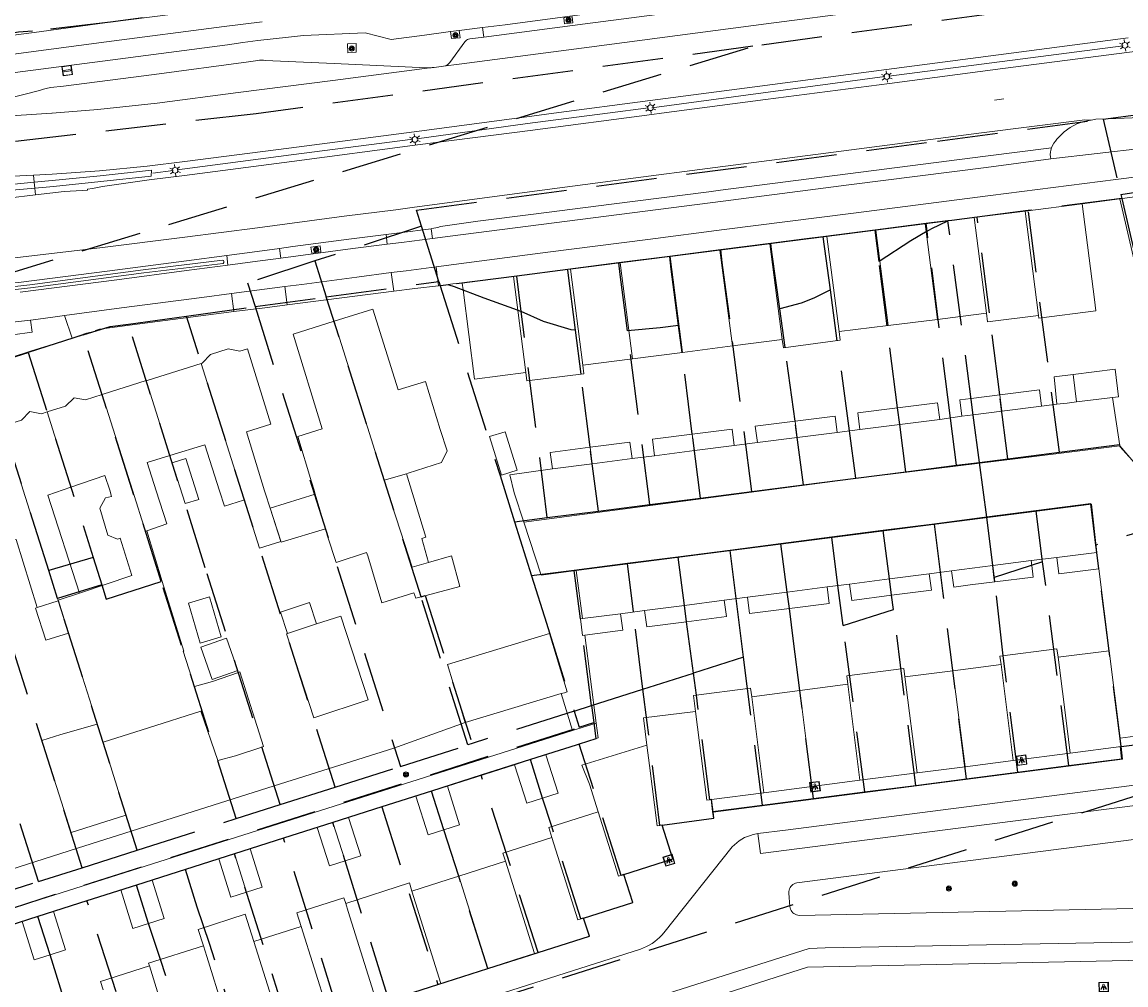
# Model space of a CAD drawing. Header units: metres. Extents: x 89872 to 94585, y 463299 to 469000.
# Tile 182 of 256: x 91100 to 91215, y 465948 to 466049. Entities that reach past the tile are written whole.
import ezdxf
from ezdxf.enums import TextEntityAlignment as Align

# ---------------------------------------------------------------- set-up
doc = ezdxf.new("R2010")
doc.units = ezdxf.units.M
doc.linetypes.add('HIDDEN', pattern=[9.525, 6.35, -3.175])
doc.layers.get('0').update_dxf_attribs({"linetype": 'CONTINUOUS'})
for name, color, linetype, lineweight in [('B-WE-BV-GELEIDECONSTRUCTIE-G', 251, 'CONTINUOUS', 13), ('B-WE-GR-BEPLANTING_CULTUUR-G', 251, 'CONTINUOUS', 13), ('B-WE-GR-BOOM-S', 251, 'CONTINUOUS', 13), ('B-WE-IE-TERREINAFSCHEIDING-G', 251, 'CONTINUOUS', 13), ('B-WE-IE-TERREINAFSCHEIDING_KUNSTMATIG_HEKWERK-G', 251, 'CONTINUOUS', 13), ('B-WE-KL-ET_LS_OV_LICHTMAST-S', 251, 'CONTINUOUS', 13), ('B-WE-KL-ET_LS_SR_ARMATUUR-G', 251, 'CONTINUOUS', 13), ('B-WE-OG-TOPOGRAFIE_BEBOUWING-GV', 251, 'CONTINUOUS', 13), ('B-WE-OG-TOPOGRAFIE_BEBOUWING_LUIFEL-GV', 251, 'CONTINUOUS', 13), ('B-WE-OG-TOPOGRAFIE_HUISNUMMER-T25', 251, 'CONTINUOUS', 13), ('B-WE-OG-TOPOGRAFIE_STRAATNAAM-T18', 251, 'CONTINUOUS', 13), ('B-WE-VH-VERHARDING-GV', 251, 'CONTINUOUS', 13), ('B-WE-VW-PAAL_HALTE-S', 251, 'CONTINUOUS', 13), ('K_BALUSTRADE_0', 251, 'CONTINUOUS', 13), ('Percelen', 10, 'HIDDEN', 25)]:
    doc.layers.add(name, color=color, linetype=linetype, lineweight=lineweight)
doc.styles.get("Standard").update_dxf_attribs({"font": 'isocp.shx'})

# ---------------------------------------------------------------- blocks, each defined once
blk = doc.blocks.new('Q_BOOM')
for radius in [0.27, 0.18, 0.09]:
    blk.add_circle((0, 0), radius)
blk = doc.blocks.new('Q_LICHTMAST')
for points in [[(-0.26, 0.15), (-0.52, 0.3)], [(0, 0.3), (0, 0.6)], [(0.26, 0.15), (0.52, 0.3)], [(-0.26, -0.15), (-0.52, -0.3)], [(0, -0.3), (0, -0.6)], [(0.26, -0.15), (0.52, -0.3)]]:
    blk.add_lwpolyline(points)
blk.add_circle((0, 0), 0.3)
blk = doc.blocks.new('Q_HALTEPAAL')
for points in [[(-0.5, 0.5), (0.5, 0.5), (0.5, -0.5), (-0.5, -0.5)], [(-0.08, 0.33), (0.07, 0.33), (0.07, -0.33), (-0.08, -0.33)]]:
    blk.add_lwpolyline(points, close=True)
blk.add_lwpolyline([(-0.44, 0.46), (0.44, 0.46, -0.414214), (0.46, 0.44), (0.46, -0.44, -0.414214), (0.44, -0.46), (-0.44, -0.46, -0.414214), (-0.46, -0.44), (-0.46, 0.44), (-0.46, 0.44), (-0.46, 0.45), (-0.46, 0.45), (-0.46, 0.45), (-0.46, 0.45), (-0.46, 0.45), (-0.46, 0.45), (-0.46, 0.46), (-0.46, 0.46), (-0.46, 0.46), (-0.45, 0.46), (-0.45, 0.46), (-0.45, 0.46), (-0.45, 0.46), (-0.45, 0.46), (-0.45, 0.46), (-0.44, 0.46), (-0.44, 0.46)], format="xyb")
blk = doc.blocks.new('Q_LICHTPUNT')
for points in [[(-0.5, 0.5), (0.5, 0.5), (0.5, -0.5), (-0.5, -0.5)], [(-0.46, 0.46), (0.46, 0.46), (0.46, -0.46), (-0.46, -0.46)], [(-0.12, 0.08), (-0.08, 0.05), (-0.26, -0.23), (-0.3, -0.2)], [(-0.03, 0.03), (0.02, 0.03), (0.02, -0.3), (-0.03, -0.3)], [(0.08, 0.05), (0.12, 0.08), (0.29, -0.21), (0.25, -0.24)]]:
    blk.add_lwpolyline(points, close=True)
blk.add_circle((0, 0.21), 0.103)

msp = doc.modelspace()

# ---------------------------------------------------------------- linework, layer by layer
at = {"layer": 'B-WE-BV-GELEIDECONSTRUCTIE-G'}
for points in [[(91113.11, 466032.93), (91113.14, 466033.55), (91107.74, 466032.96), (91102.71, 466032.48), (91100.84, 466032.29)], [(91100.84, 466032.29), (91096.99, 466031.91), (91092.64, 466031.55), (91086.73, 466031.12), (91077.64, 466030.84), (91073.13, 466030.78), (91073.13, 466030.18), (91077.86, 466030.25)], [(91113.11, 466032.93), (91107.83, 466032.38), (91102.84, 466031.86), (91100.9, 466031.68)], [(91100.9, 466031.68), (91097.32, 466031.35), (91092.5, 466030.95), (91086.94, 466030.55), (91077.86, 466030.25)], [(91120.64, 466023.78), (91120.72, 466023.86), (91120.74, 466023.97), (91120.69, 466024.07), (91120.58, 466024.11), (91112.27, 466023.1), (91100.38, 466021.54), (91088.46, 466020.21), (91080.54, 466019.15), (91072.16, 466018.14), (91072.07, 466018.11), (91072.03, 466018.02), (91072.07, 466017.94), (91072.16, 466017.9), (91072.34, 466017.83), (91080.59, 466018.83), (91088.53, 466019.9), (91100.44, 466021.23), (91112.33, 466022.8), (91120.64, 466023.78)]]:
    msp.add_lwpolyline(points, dxfattribs=at)
at = {"layer": 'B-WE-GR-BEPLANTING_CULTUUR-G'}
for p, q in [((91100.84, 466032.29), (91100.76, 466033.02)), ((91100.9, 466031.68), (91100.84, 466032.29)), ((91100.98, 466030.97), (91100.9, 466031.68))]:
    msp.add_line(p, q, dxfattribs=at)
at = {"layer": 'B-WE-IE-TERREINAFSCHEIDING-G'}
for p, q in [((91222.45, 465997.17), (91214.7, 466030.54)), ((91159.79, 465975.54), (91158.59, 465984.79))]:
    msp.add_line(p, q, dxfattribs=at)
at = {"layer": 'B-WE-IE-TERREINAFSCHEIDING_KUNSTMATIG_HEKWERK-G'}
for p, q in [((91215.05, 466046.58), (91190.47, 466043.4)), ((91165.25, 466040.09), (91160.97, 466039.53)), ((91115.42, 466033.51), (91113.29, 466033.24)), ((91214.7, 466030.54), (91222.45, 465997.17)), ((91214.7, 466030.54), (91214.7, 466030.54))]:
    msp.add_line(p, q, dxfattribs=at)
for points in [[(91190.06, 466043.38), (91177.31, 466041.66), (91165.62, 466040.1)], [(91160.97, 466039.53), (91152.56, 466038.44), (91140.98, 466036.84)], [(91140.53, 466036.8), (91127.79, 466035.16), (91115.83, 466033.59)]]:
    msp.add_lwpolyline(points, dxfattribs=at)
at = {"layer": 'B-WE-OG-TOPOGRAFIE_BEBOUWING-GV'}
for p, q in [((91210.76, 466030.03), (91204.78, 466029.26)), ((91204.78, 466029.26), (91199.43, 466028.58)), ((91206.19, 466018.33), (91204.78, 466029.26)), ((91194.27, 466027.92), (91189.11, 466027.26)), ((91199.43, 466028.58), (91194.27, 466027.92)), ((91195.57, 466017.9), (91194.27, 466027.92)), ((91199.43, 466028.58), (91200.73, 466018.55)), ((91189.11, 466027.26), (91183.96, 466026.6)), ((91185.25, 466016.62), (91183.96, 466026.6)), ((91190.41, 466017.26), (91189.11, 466027.26)), ((91177.98, 466025.84), (91172.76, 466025.17)), ((91177.98, 466025.84), (91179.28, 466015.8)), ((91167.53, 466024.5), (91162.3, 466023.83)), ((91172.76, 466025.17), (91167.53, 466024.5)), ((91168.83, 466014.45), (91167.53, 466024.5)), ((91174.06, 466015.12), (91172.76, 466025.17)), ((91157.07, 466023.16), (91151.1, 466022.39)), ((91162.3, 466023.83), (91157.07, 466023.16)), ((91158.38, 466013.11), (91157.07, 466023.16)), ((91163.6, 466013.78), (91162.3, 466023.83)), ((91151.1, 466022.39), (91145.72, 466021.7)), ((91151.1, 466022.39), (91152.4, 466012.35)), ((91137.54, 466001.04), (91132.28, 466017.71)), ((91185.25, 466016.62), (91190.41, 466017.26)), ((91190.41, 466017.26), (91195.57, 466017.9)), ((91168.83, 466014.45), (91174.06, 466015.12)), ((91174.06, 466015.12), (91179.28, 466015.8)), ((91158.38, 466013.11), (91163.6, 466013.78)), ((91163.6, 466013.78), (91168.83, 466014.45)), ((91115.07, 466003.62), (91112.58, 466011.48)), ((91202.32, 466008.28), (91202.1, 466009.99)), ((91104.68, 466000.3), (91102.19, 466008.2)), ((91191.63, 466006.89), (91191.4, 466008.62)), ((91202.32, 466008.28), (91206.5, 466008.81)), ((91180.65, 466007.24), (91180.87, 466005.52)), ((91187.45, 466006.36), (91191.63, 466006.89)), ((91191.63, 466006.89), (91195.81, 466007.42)), ((91170.08, 466004.14), (91169.86, 466005.86)), ((91180.87, 466005.52), (91185.05, 466006.04)), ((91159.36, 466002.76), (91159.14, 466004.49)), ((91170.08, 466004.14), (91174.26, 466004.67)), ((91176.69, 466004.99), (91180.87, 466005.52)), ((91159.36, 466002.76), (91163.54, 466003.3)), ((91165.9, 466003.61), (91170.08, 466004.14)), ((91155.18, 466002.22), (91159.36, 466002.76)), ((91149.84, 466001.58), (91151.49, 466002.09)), ((91212.29, 465993.47), (91208.11, 465992.93)), ((91212.5, 465991.75), (91212.29, 465993.47)), ((91201.38, 465992.1), (91197.06, 465991.55)), ((91205.42, 465992.61), (91201.38, 465992.1)), ((91201.6, 465990.37), (91201.38, 465992.1)), ((91190.54, 465990.69), (91186.36, 465990.15)), ((91194.72, 465991.23), (91190.54, 465990.69)), ((91190.77, 465988.97), (91190.54, 465990.69)), ((91183.99, 465989.85), (91179.81, 465989.31)), ((91103.35, 465988.44), (91105.57, 465989.19)), ((91103.36, 465988.38), (91103.35, 465988.44)), ((91103.36, 465988.38), (91104.43, 465985.01)), ((91173.22, 465988.46), (91169.04, 465987.91)), ((91179.81, 465989.31), (91175.64, 465988.78)), ((91179.81, 465989.31), (91180.04, 465987.59)), ((91169.04, 465987.91), (91164.86, 465987.37)), ((91169.26, 465986.19), (91169.04, 465987.91)), ((91127.41, 465984.96), (91130.45, 465985.96)), ((91162.34, 465987.03), (91158.34, 465986.52)), ((91122.19, 465981.07), (91121, 465984.47)), ((91213.57, 465983.15), (91208.22, 465982.47)), ((91214.74, 465974), (91213.57, 465983.15)), ((91202.24, 465981.7), (91197.2, 465981.05)), ((91203.52, 465971.64), (91202.24, 465981.7)), ((91197.2, 465981.05), (91192.15, 465980.4)), ((91193.43, 465970.34), (91192.15, 465980.4)), ((91198.47, 465970.99), (91197.2, 465981.05)), ((91119.55, 465979.93), (91117.64, 465979.39)), ((91181.13, 465978.98), (91176.09, 465978.33)), ((91186.17, 465979.63), (91181.13, 465978.98)), ((91182.41, 465968.92), (91181.13, 465978.98)), ((91187.45, 465969.57), (91186.17, 465979.63)), ((91146.04, 465975.64), (91156.1, 465978.65)), ((91177.36, 465968.26), (91176.09, 465978.33)), ((91107.44, 465975.45), (91108.05, 465973.56)), ((91214.85, 465973.11), (91214.74, 465974)), ((91154.49, 465972.25), (91152.88, 465971.73)), ((91203.52, 465971.64), (91209.49, 465972.41)), ((91209.49, 465972.41), (91214.85, 465973.11)), ((91152.88, 465971.73), (91151.21, 465971.18)), ((91154.15, 465967.7), (91152.88, 465971.73)), ((91193.43, 465970.34), (91198.47, 465970.99)), ((91198.47, 465970.99), (91203.52, 465971.64)), ((91187.45, 465969.57), (91193.43, 465970.34)), ((91144.17, 465968.94), (91142.52, 465968.42)), ((91177.36, 465968.26), (91182.41, 465968.92)), ((91182.41, 465968.92), (91187.45, 465969.57)), ((91142.52, 465968.42), (91140.87, 465967.9)), ((91143.79, 465964.38), (91142.52, 465968.42)), ((91171.87, 465967.55), (91177.36, 465968.26)), ((91172.04, 465966.22), (91171.87, 465967.55)), ((91132.17, 465965.14), (91130.52, 465964.62)), ((91133.81, 465965.66), (91132.17, 465965.14)), ((91133.44, 465961.12), (91132.17, 465965.14)), ((91121.84, 465961.85), (91120.19, 465961.32)), ((91123.47, 465962.37), (91121.84, 465961.85)), ((91123.11, 465957.83), (91121.84, 465961.85)), ((91150.27, 465961.07), (91145.36, 465959.5)), ((91153.31, 465951.39), (91150.27, 465961.07)), ((91148.4, 465949.82), (91145.36, 465959.5)), ((91111.55, 465958.57), (91109.91, 465958.06)), ((91113.2, 465959.09), (91111.55, 465958.57)), ((91112.81, 465954.54), (91111.55, 465958.57)), ((91143.48, 465948.25), (91140.44, 465957.93)), ((91102.86, 465955.8), (91101.22, 465955.28)), ((91101.22, 465955.28), (91099.57, 465954.75)), ((91102.49, 465951.25), (91101.22, 465955.28)), ((91128.83, 465954.23), (91123.88, 465952.65)), ((91131.87, 465944.55), (91128.83, 465954.23)), ((91126.92, 465942.97), (91123.88, 465952.65)), ((91118.94, 465951.08), (91118.58, 465952.21)), ((91116.23, 465939.56), (91112.92, 465950.09)), ((91121.98, 465941.39), (91118.94, 465951.08)), ((91143.48, 465948.25), (91148.4, 465949.82)), ((91136.81, 465946.12), (91143.48, 465948.25))]:
    msp.add_line(p, q, dxfattribs=at)
for points in [[(91206.19, 466018.33), (91206.21, 466018.03), (91212.19, 466018.79), (91212.04, 466020), (91210.76, 466030.03)], [(91183.96, 466026.6), (91178.49, 466025.9), (91177.98, 466025.84)], [(91145.72, 466021.7), (91145.82, 466020.99), (91147.03, 466011.65), (91152.4, 466012.35)], [(91139.88, 466001.71), (91140.05, 466001.76), (91143.56, 466002.91), (91144.14, 466004.11), (91143.43, 466006.37), (91141.88, 466011.4), (91139.02, 466010.51), (91136.34, 466018.99), (91132.28, 466017.71)], [(91195.57, 466017.9), (91197.98, 466018.2), (91200.73, 466018.55)], [(91200.73, 466018.55), (91200.84, 466017.64), (91206.19, 466018.33)], [(91132.28, 466017.71), (91127.99, 466016.37), (91131.05, 466006.43), (91128.47, 466005.63), (91129.93, 466000.87), (91130.19, 466000), (91130.32, 465999.56)], [(91179.28, 466015.8), (91179.41, 466014.91), (91185.37, 466015.72), (91185.25, 466016.62)], [(91125.57, 465998.09), (91125.05, 465999.72), (91124.98, 465999.94), (91123.11, 466006.11), (91125.67, 466006.93), (91123.21, 466014.82), (91122.39, 466014.58), (91121.16, 466014.81), (91119.31, 466014.22), (91118.44, 466013.32), (91118.36, 466013.29)], [(91118.36, 466013.29), (91112.68, 466011.51), (91112.58, 466011.48)], [(91122.87, 465998.99), (91122.55, 466000), (91118.36, 466013.29)], [(91152.4, 466012.35), (91152.51, 466011.46), (91158.49, 466012.21), (91158.38, 466013.11)], [(91112.58, 466011.48), (91108.06, 466010.05), (91107.96, 466010.02)], [(91209.81, 466012.14), (91207.8, 466011.89), (91208.1, 466009)], [(91206.5, 466008.81), (91206.28, 466010.52), (91202.1, 466009.99)], [(91107.96, 466010.02), (91106.23, 466009.46), (91105.01, 466009.69), (91104.12, 466008.81), (91102.19, 466008.2)], [(91112.63, 465995.73), (91112.49, 465995.67), (91111.13, 466000), (91107.96, 466010.02)], [(91195.81, 466007.42), (91195.59, 466009.15), (91191.4, 466008.62)], [(91202.1, 466009.99), (91199.1, 466009.6), (91197.92, 466009.46), (91198.14, 466007.75)], [(91208.1, 466009), (91209.18, 466009.13), (91210.17, 466009.26)], [(91102.19, 466008.2), (91101.6, 466008.01), (91100.36, 466008.26), (91099.49, 466007.35), (91097.56, 466006.74)], [(91191.4, 466008.62), (91187.23, 466008.09), (91187.45, 466006.36)], [(91198.14, 466007.75), (91199.32, 466007.9), (91202.32, 466008.28)], [(91103.35, 465988.44), (91103.29, 465988.63), (91099.69, 466000), (91097.56, 466006.74)], [(91180.65, 466007.24), (91176.47, 466006.72), (91176.69, 466004.99)], [(91185.05, 466006.04), (91184.83, 466007.77), (91180.65, 466007.24)], [(91151.49, 466002.09), (91150.24, 466006.12), (91148.59, 466005.61), (91149.84, 466001.58)], [(91169.86, 466005.86), (91165.68, 466005.34), (91165.9, 466003.61)], [(91174.26, 466004.67), (91174.04, 466006.39), (91169.86, 466005.86)], [(91115.07, 466003.62), (91118.73, 466004.76), (91120.27, 465999.94), (91120.79, 465998.3), (91122.79, 465998.96), (91122.87, 465998.99)], [(91159.14, 466004.49), (91154.96, 466003.95), (91155.18, 466002.22)], [(91163.54, 466003.3), (91163.32, 466005.03), (91159.14, 466004.49)], [(91112.63, 465995.73), (91114.74, 465996.47), (91113.63, 465999.94), (91112.67, 466002.88), (91115.07, 466003.62)], [(91116.74, 466003.32), (91115.31, 466002.86), (91116.66, 465998.58)], [(91116.66, 465998.58), (91118.09, 465999.03), (91116.74, 466003.32)], [(91104.68, 466000.3), (91108.25, 466001.52), (91108.75, 466000), (91108.94, 465999.32), (91108.31, 465999.18), (91107.72, 465998.12), (91108.57, 465995.28), (91109.57, 465994.87), (91109.86, 465994.95), (91111.08, 465991.04), (91105.57, 465989.19)], [(91105.57, 465989.19), (91102.26, 465999.48), (91104.68, 466000.3)], [(91122.87, 465998.99), (91124.48, 465993.9), (91126.7, 465994.62), (91125.57, 465998.09)], [(91117.64, 465979.39), (91116.47, 465983.09), (91116.51, 465983.11), (91114.26, 465990.43), (91112.63, 465995.73)], [(91131.39, 465995.93), (91131.61, 465995.16), (91132.51, 465992.41), (91135.7, 465993.45), (91135.81, 465993.1), (91137.3, 465988.18), (91140.64, 465989.24), (91140.87, 465988.66), (91141.41, 465988.8)], [(91095.32, 465993.77), (91095.6, 465993.86), (91098.94, 465994.81), (91101.13, 465987.67)], [(91141.41, 465988.8), (91145.49, 465989.88), (91144.6, 465993.09), (91142.2, 465992.41)], [(91208.11, 465992.93), (91208.32, 465991.22), (91212.5, 465991.75)], [(91141.41, 465988.8), (91140.43, 465991.91), (91140.48, 465991.93)], [(91201.6, 465990.37), (91205.63, 465990.88), (91205.48, 465992.1), (91205.42, 465992.61)], [(91190.77, 465988.97), (91194.95, 465989.51), (91194.72, 465991.23)], [(91197.06, 465991.55), (91197.28, 465989.83), (91199.02, 465990.05), (91201.6, 465990.37)], [(91180.04, 465987.59), (91184.21, 465988.12), (91183.99, 465989.85)], [(91186.36, 465990.15), (91186.59, 465988.43), (91190.77, 465988.97)], [(91169.26, 465986.19), (91173.44, 465986.73), (91173.22, 465988.46)], [(91175.64, 465988.78), (91175.86, 465987.05), (91180.04, 465987.59)], [(91130.45, 465985.96), (91129.7, 465988.2), (91126.66, 465987.19), (91127.41, 465984.96)], [(91164.86, 465987.37), (91165.08, 465985.65), (91169.26, 465986.19)], [(91127.41, 465984.96), (91127.28, 465984.91), (91130.17, 465976.11), (91135.87, 465977.99), (91132.98, 465986.79), (91130.45, 465985.96)], [(91158.34, 465986.52), (91158.13, 465986.49), (91158.35, 465984.76), (91158.59, 465984.79)], [(91158.59, 465984.79), (91162.56, 465985.3), (91162.34, 465987.03)], [(91104.43, 465985.01), (91107.11, 465976.55), (91107.44, 465975.45)], [(91156.1, 465978.65), (91156.45, 465978.75), (91156.73, 465978.84), (91154.89, 465984.97), (91144.18, 465981.7), (91145.98, 465975.84), (91146.04, 465975.64)], [(91121, 465984.47), (91118.3, 465983.52), (91119.49, 465980.12), (91122.19, 465981.07)], [(91208.22, 465982.47), (91208.11, 465983.34), (91202.13, 465982.57), (91202.24, 465981.7)], [(91208.22, 465982.47), (91209.13, 465975.26), (91209.49, 465972.41)], [(91192.15, 465980.4), (91192.04, 465981.29), (91186.06, 465980.52), (91186.17, 465979.63)], [(91118.32, 465976.81), (91120.08, 465971.63), (91121.95, 465972.13), (91124.61, 465973.01), (91124.73, 465973.05), (91124.88, 465973.1), (91122.41, 465980.93), (91122.26, 465980.88), (91119.55, 465979.93)], [(91118.32, 465976.81), (91118.44, 465976.84), (91117.64, 465979.39)], [(91176.09, 465978.33), (91175.97, 465979.22), (91169.98, 465978.46), (91170.21, 465976.78)], [(91108.05, 465973.56), (91112.81, 465975.06), (91118.32, 465976.81)], [(91170.21, 465976.78), (91164.74, 465976.1), (91165.09, 465973.26)], [(91171.87, 465967.55), (91171.39, 465967.49), (91170.21, 465976.78)], [(91107.44, 465975.45), (91103.61, 465974.35), (91101.65, 465973.73), (91104.7, 465964.08), (91110.46, 465965.9), (91108.05, 465973.56)], [(91165.09, 465973.26), (91158.29, 465971.14), (91159.09, 465969.17), (91160, 465966.25)], [(91166.69, 465964.86), (91166.16, 465964.8), (91165.36, 465971.13), (91165.09, 465973.26)], [(91154.15, 465967.7), (91155.79, 465968.23), (91154.49, 465972.25)], [(91151.21, 465971.18), (91152.51, 465967.17), (91154.15, 465967.7)], [(91143.79, 465964.38), (91145.44, 465964.9), (91144.17, 465968.94)], [(91140.87, 465967.9), (91142.14, 465963.86), (91143.79, 465964.38)], [(91160, 465966.25), (91154.8, 465964.61), (91155.13, 465963.57)], [(91162.69, 465959.68), (91162.12, 465959.5), (91160, 465966.25)], [(91166.69, 465964.86), (91172.12, 465965.58), (91172.04, 465966.22)], [(91133.44, 465961.12), (91135.08, 465961.63), (91133.81, 465965.66)], [(91130.52, 465964.62), (91131.79, 465960.6), (91133.44, 465961.12)], [(91162.69, 465959.68), (91167.83, 465961.33), (91166.69, 465964.86)], [(91155.13, 465963.57), (91150, 465961.93), (91150.27, 465961.07)], [(91155.13, 465963.57), (91157.84, 465954.93), (91158.46, 465955.12)], [(91123.11, 465957.83), (91124.75, 465958.35), (91123.47, 465962.37)], [(91120.19, 465961.32), (91121.47, 465957.31), (91123.11, 465957.83)], [(91145.36, 465959.5), (91144.26, 465959.15), (91140.44, 465957.93)], [(91158.46, 465955.12), (91163.61, 465956.75), (91162.69, 465959.68)], [(91112.81, 465954.54), (91114.46, 465955.06), (91113.2, 465959.09)], [(91140.44, 465957.93), (91140.19, 465958.8), (91133.51, 465956.65)], [(91109.91, 465958.06), (91111.17, 465954.03), (91112.81, 465954.54)], [(91133.51, 465956.65), (91133.32, 465957.24), (91128.37, 465955.66), (91128.83, 465954.23)], [(91102.49, 465951.25), (91104.13, 465951.77), (91102.86, 465955.8)], [(91133.51, 465956.65), (91133.77, 465955.81), (91136.81, 465946.12)], [(91099.57, 465954.75), (91100.84, 465950.73), (91102.49, 465951.25)], [(91123.88, 465952.65), (91122.97, 465955.51), (91118.03, 465953.93), (91118.58, 465952.21)], [(91153.31, 465951.39), (91153.83, 465951.55), (91159.07, 465953.23), (91158.46, 465955.12)], [(91118.58, 465952.21), (91112.83, 465950.38), (91112.92, 465950.09)], [(91148.4, 465949.82), (91151.22, 465950.72), (91153.31, 465951.39)], [(91112.92, 465950.09), (91107.77, 465948.45), (91108.05, 465947.59)]]:
    msp.add_lwpolyline(points, dxfattribs=at)
at = {"layer": 'B-WE-OG-TOPOGRAFIE_BEBOUWING_LUIFEL-GV'}
for p, q in [((91210.17, 466009.26), (91209.81, 466012.14)), ((91213.95, 466009.73), (91214.57, 466009.8)), ((91137.54, 466001.04), (91139.88, 466001.71)), ((91130.32, 465999.56), (91125.57, 465998.09)), ((91130.32, 465999.56), (91131.39, 465995.93)), ((91142.2, 465992.41), (91140.48, 465991.93)), ((91101.13, 465987.67), (91103.36, 465988.38))]:
    msp.add_line(p, q, dxfattribs=at)
for points in [[(91214.57, 466009.8), (91214.23, 466012.7), (91209.81, 466012.14)], [(91210.17, 466009.26), (91213.37, 466009.66), (91213.95, 466009.73)], [(91140.48, 465991.93), (91139.72, 465994.3), (91137.87, 466000), (91137.54, 466001.04)], [(91142.2, 465992.41), (91141.49, 465994.93), (91141.92, 465995.06), (91139.88, 466001.71)], [(91125.57, 465998.09), (91126.72, 465994.54), (91131.39, 465995.93)], [(91104.43, 465985.01), (91103.37, 465988.37), (91103.36, 465988.38)], [(91118.25, 465983.96), (91120.46, 465984.61), (91119.23, 465988.79), (91117.02, 465988.15), (91118.25, 465983.96)], [(91101.13, 465987.67), (91100.98, 465987.63), (91102.05, 465984.26), (91104.43, 465985.01)]]:
    msp.add_lwpolyline(points, dxfattribs=at)
at = {"layer": 'B-WE-OG-TOPOGRAFIE_STRAATNAAM-T18'}
msp.add_line((91201.56, 466040.91), (91202.55, 466041.03), dxfattribs=at)
at = {"layer": 'B-WE-VH-VERHARDING-GV'}
for p, q in [((91147.87, 466048.51), (91145.42, 466048.2)), ((91148, 466047.52), (91147.87, 466048.51)), ((91144.51, 466048.09), (91141.78, 466047.73)), ((91145.42, 466048.2), (91144.51, 466048.09)), ((91214.7, 466030.54), (91210.76, 466030.03)), ((91214.7, 466030.54), (91214.7, 466030.54)), ((91137.75, 466026.81), (91137.87, 466025.79)), ((91142.61, 466026.4), (91142.48, 466027.42)), ((91126.71, 466024.34), (91126.55, 466025.34)), ((91121.03, 466024.6), (91121.15, 466023.6)), ((91143.23, 466021.44), (91142.99, 466023.42)), ((91138.28, 466022.81), (91138.57, 466020.88)), ((91127.13, 466021.35), (91121.51, 466020.62)), ((91127.37, 466019.43), (91127.13, 466021.35)), ((91138.57, 466020.88), (91127.37, 466019.43)), ((91121.51, 466020.62), (91121.78, 466018.72)), ((91104.81, 466015.95), (91104, 466018.31)), ((91213.95, 466009.73), (91214.69, 466004.64)), ((91206.5, 466008.81), (91208.1, 466009)), ((91195.81, 466007.42), (91198.14, 466007.75)), ((91185.05, 466006.04), (91187.45, 466006.36)), ((91174.26, 466004.67), (91176.69, 466004.99)), ((91163.54, 466003.3), (91165.9, 466003.61)), ((91208.11, 465992.93), (91205.42, 465992.61)), ((91213.57, 465983.15), (91212.5, 465991.75)), ((91158.34, 465986.52), (91157.68, 465991.56)), ((91197.06, 465991.55), (91194.72, 465991.23)), ((91186.36, 465990.15), (91183.99, 465989.85)), ((91175.64, 465988.78), (91173.22, 465988.46)), ((91164.86, 465987.37), (91162.34, 465987.03)), ((91156.1, 465978.65), (91157.31, 465974.8)), ((91157.31, 465974.8), (91159.79, 465975.54)), ((91088.08, 465952.83), (91157.31, 465974.8)), ((91151.21, 465971.18), (91144.17, 465968.94)), ((91140.87, 465967.9), (91133.81, 465965.66)), ((91130.52, 465964.62), (91123.47, 465962.37)), ((91120.19, 465961.32), (91113.2, 465959.09)), ((91109.91, 465958.06), (91102.86, 465955.8)), ((91099.57, 465954.75), (91092.51, 465952.5))]:
    msp.add_line(p, q, dxfattribs=at)
for points in [[(91147.87, 466048.51), (91150.23, 466048.81), (91168.28, 466051.2), (91176.86, 466052.33), (91187.99, 466053.79), (91195.35, 466054.78), (91203.86, 466055.85), (91215.51, 466057.36), (91223.11, 466058.39)], [(91219.39, 466054.38), (91219.08, 466054.38), (91218.78, 466054.42), (91218.49, 466054.51), (91218.21, 466054.65), (91217.96, 466054.83), (91216.42, 466055.95), (91216.16, 466056.11), (91215.87, 466056.22), (91215.56, 466056.28), (91215.26, 466056.29), (91214.95, 466056.26), (91212.71, 466055.97), (91204.4, 466054.89), (91195.33, 466053.69), (91187.43, 466052.67), (91183.18, 466052.11), (91182.18, 466052), (91176.97, 466051.31), (91168.05, 466050.14), (91158.61, 466048.89), (91148, 466047.52)], [(91219.39, 466054.38), (91218.15, 466054.19), (91212.96, 466053.53), (91204.72, 466052.46), (91195.76, 466051.29), (91187.85, 466050.24), (91177.61, 466048.91), (91168.32, 466047.69), (91159.04, 466046.47), (91145.41, 466044.68), (91143.78, 466044.46)], [(91072.47, 466049.2), (91074.72, 466048.68), (91077, 466048.22), (91079.28, 466047.81), (91081.57, 466047.45), (91083.87, 466047.15), (91087.2, 466047), (91091.14, 466046.9), (91093.74, 466047.09), (91100.84, 466048.01), (91108.24, 466049.02), (91122.28, 466050.8)], [(91157.32, 466049.01), (91157.27, 466049.64), (91156.38, 466049.53), (91156.45, 466048.89), (91157.32, 466049.01)], [(91063.24, 466049.37), (91068.02, 466047.76), (91070.35, 466047.1), (91072.69, 466046.5), (91075.05, 466045.97), (91077.43, 466045.51), (91079.81, 466045.1), (91081.6, 466044.82), (91083.41, 466044.62), (91085.21, 466044.48), (91087.03, 466044.43), (91088.84, 466044.45), (91089.85, 466044.55), (91099.7, 466045.87), (91108.42, 466047), (91120.77, 466048.62), (91124.74, 466049.12)], [(91166.62, 466039.53), (91177.53, 466040.96), (91190.55, 466042.66), (91202.42, 466044.21), (91215.72, 466045.94), (91227.18, 466047.42), (91235.26, 466048.49)], [(91083.06, 466041.64), (91083.42, 466041.59), (91086.75, 466041.98), (91086.76, 466042.2), (91089.99, 466042.62), (91096.02, 466043.42), (91096.91, 466043.54), (91107.98, 466044.99), (91121.11, 466046.71), (91122.7, 466046.93), (91124.3, 466047.14), (91125.89, 466047.33), (91127.49, 466047.51), (91129.09, 466047.68), (91135.54, 466047.97), (91138.27, 466047.26), (91141.78, 466047.73)], [(91143.78, 466044.46), (91143.93, 466044.49), (91144.08, 466044.55), (91144.22, 466044.64), (91144.34, 466044.74), (91144.44, 466044.86), (91146, 466047.01), (91146.08, 466047.1), (91146.18, 466047.18), (91146.28, 466047.25), (91146.4, 466047.3), (91146.52, 466047.32), (91148, 466047.52)], [(91144.51, 466048.09), (91144.62, 466047.35), (91145.51, 466047.45), (91145.42, 466048.2)], [(91215.59, 466047.42), (91201.99, 466045.65), (91190.23, 466044.1), (91176.96, 466042.35), (91165.44, 466040.85), (91155.35, 466039.53)], [(91133.72, 466045.88), (91134.61, 466045.92), (91134.6, 466046.85), (91133.69, 466046.82), (91133.72, 466045.88)], [(91123.31, 466044.93), (91124.3, 466045.07), (91124.45, 466045.08), (91124.6, 466045.09), (91124.75, 466045.09), (91124.9, 466045.08), (91125.05, 466045.06), (91132.29, 466044.73), (91141.99, 466044.3), (91142.15, 466044.29), (91142.31, 466044.29), (91142.46, 466044.3), (91142.58, 466044.31)], [(91142.58, 466044.31), (91132.15, 466042.96), (91122.23, 466041.69), (91113.74, 466040.57), (91107.5, 466039.91), (91102.71, 466039.53), (91102.68, 466039.53)], [(91123.31, 466044.93), (91113.43, 466043.6), (91103.92, 466042.38)], [(91143.78, 466044.46), (91142.78, 466044.34), (91142.58, 466044.31)], [(91090.51, 466039.53), (91090.82, 466039.58), (91093.8, 466039.99), (91101.4, 466041.9), (91101.8, 466042.05), (91101.94, 466042.09), (91102.09, 466042.13), (91102.24, 466042.17), (91102.39, 466042.19), (91102.54, 466042.21), (91103.92, 466042.38)], [(91100.76, 466033.02), (91097.12, 466032.85), (91093.7, 466032.85), (91089.94, 466032.77), (91084.54, 466032.65), (91078.13, 466032.49), (91073.79, 466032.38), (91073.59, 466032.37), (91073.39, 466032.37), (91073.19, 466032.38), (91072.99, 466032.42), (91072.79, 466032.46), (91070.95, 466032.89), (91069.11, 466033.34), (91067.29, 466033.83), (91065.47, 466034.36), (91063.66, 466034.91), (91058.63, 466036.58), (91057.02, 466037.17), (91055.42, 466037.78), (91053.83, 466038.43), (91052.25, 466039.11), (91051.32, 466039.53)], [(91102.68, 466039.53), (91098.94, 466039.3), (91095.38, 466039.17), (91092.52, 466039.17), (91090.21, 466039.24), (91088.81, 466039.33)], [(91155.35, 466039.53), (91152.52, 466039.16), (91140.7, 466037.59), (91127.53, 466035.87), (91116.64, 466034.47), (91112.68, 466033.99), (91107.69, 466033.5), (91102.72, 466033.12), (91100.76, 466033.02)], [(91100.98, 466030.97), (91103.98, 466031.33), (91105.86, 466031.43), (91106.43, 466031.47), (91106.42, 466031.56), (91106.94, 466031.64), (91108, 466031.86), (91112.89, 466032.53), (91116.61, 466032.99), (91127.84, 466034.48), (91141.02, 466036.2), (91152.84, 466037.73), (91165.6, 466039.4), (91166.62, 466039.53)], [(91091.04, 466023.44), (91092.56, 466023.61), (91098.79, 466024.35), (91108, 466025.43), (91116.62, 466026.54), (91124.26, 466027.51), (91133.35, 466028.72), (91138.75, 466029.4), (91140.49, 466029.64), (91152.79, 466031.27), (91163.12, 466032.64), (91172.25, 466033.84), (91185.77, 466035.6), (91200.2, 466037.46), (91211.02, 466038.82), (91211.7, 466038.81)], [(91211.7, 466038.81), (91210.93, 466038.66), (91210.18, 466038.4), (91209.49, 466038.03), (91208.85, 466037.57), (91208.29, 466037.03), (91208.11, 466036.82), (91207.95, 466036.6), (91207.79, 466036.38), (91207.65, 466036.14), (91207.52, 466035.9)], [(91217.16, 466039.07), (91216.88, 466039.07), (91214.29, 466038.98), (91212.17, 466038.89), (91211.7, 466038.81)], [(91044.45, 466036.49), (91048.42, 466034.62), (91053.72, 466032.53), (91057.92, 466031.32), (91059.67, 466030.93), (91061.43, 466030.57), (91063.2, 466030.24), (91064.97, 466029.95), (91066.75, 466029.68), (91070.83, 466029.24), (91073.55, 466029.08), (91076.05, 466029), (91078.56, 466028.99), (91081.06, 466029.03), (91083.57, 466029.12), (91086.07, 466029.27), (91089.33, 466029.63), (91091.82, 466029.91), (91098.08, 466030.62), (91100.98, 466030.97)], [(91171.6, 466031.3), (91172.83, 466031.45), (91186.17, 466033.17), (91200.63, 466035.02), (91207.52, 466035.9)], [(91207.52, 466035.9), (91207.46, 466035.67), (91207.42, 466035.44), (91207.41, 466035.2), (91207.43, 466034.97), (91207.47, 466034.74)], [(91207.47, 466034.74), (91217.18, 466035.87), (91218.4, 466035.94), (91223.64, 466035.66), (91229.71, 466035.29), (91229.75, 466035.5)], [(91207.47, 466034.74), (91200.69, 466033.85), (91186.28, 466032.01), (91173.09, 466030.31), (91144.46, 466026.63), (91142.61, 466026.4)], [(91201.15, 466030.9), (91214.3, 466032.58), (91216.78, 466032.9), (91226.25, 466032.54)], [(91142.48, 466027.42), (91142.54, 466027.43), (91143.18, 466027.54), (91143.44, 466027.66), (91147.35, 466028.19), (91153.21, 466028.95), (91161.38, 466029.98), (91171.6, 466031.3)], [(91226.08, 466030.92), (91219.69, 466031.22), (91216.01, 466030.71), (91214.7, 466030.54)], [(91142.99, 466023.42), (91144.85, 466023.66), (91154.7, 466024.95), (91165.2, 466026.3), (91173.2, 466027.34), (91186.78, 466029.06), (91201.15, 466030.9)], [(91126.55, 466025.34), (91127.96, 466025.54), (91134.12, 466026.35), (91137.75, 466026.81)], [(91142.48, 466027.42), (91139.16, 466026.98), (91137.75, 466026.81)], [(91126.55, 466025.34), (91123.69, 466024.94), (91121.03, 466024.6)], [(91137.87, 466025.79), (91134.27, 466025.33), (91126.71, 466024.34)], [(91129.85, 466025.48), (91129.94, 466024.85), (91130.9, 466024.99), (91130.81, 466025.63), (91129.85, 466025.48)], [(91137.87, 466025.79), (91139.35, 466025.98), (91142.61, 466026.4)], [(91121.03, 466024.6), (91116.8, 466024.06), (91108.5, 466022.97), (91099.46, 466021.8), (91094.54, 466021.28), (91094.42, 466021.27), (91094.29, 466021.29), (91094.17, 466021.32), (91094.05, 466021.37), (91093.95, 466021.44), (91091.78, 466023.21), (91091.65, 466023.3), (91091.51, 466023.37), (91091.36, 466023.42), (91091.2, 466023.44), (91091.04, 466023.44)], [(91121.15, 466023.6), (91123.73, 466023.95), (91126.71, 466024.34)], [(91121.15, 466023.6), (91116.79, 466023.03), (91109.49, 466022.07), (91099.37, 466020.77), (91099.36, 466020.77)], [(91142.99, 466023.42), (91139.86, 466023.01), (91138.28, 466022.81)], [(91127.13, 466021.35), (91128.9, 466021.58), (91134.69, 466022.34), (91138.28, 466022.81)], [(91143.23, 466021.44), (91140.75, 466021.16), (91138.57, 466020.88)], [(91145.72, 466021.7), (91144.74, 466021.62), (91143.23, 466021.44)], [(91104, 466018.31), (91110, 466019.1), (91118.4, 466020.21), (91121.51, 466020.62)], [(91100.44, 466017.83), (91101.25, 466017.94), (91103.03, 466018.19), (91104, 466018.31)], [(91121.78, 466018.72), (91118.32, 466018.29), (91111.64, 466017.39), (91107.68, 466016.87), (91107.26, 466016.75), (91107.26, 466016.68), (91106.32, 466016.45), (91104.81, 466015.95)], [(91127.37, 466019.43), (91125.04, 466019.13), (91121.78, 466018.72)], [(91100.44, 466017.83), (91098.24, 466017.57), (91093.27, 466016.91), (91090.14, 466016.46), (91082.94, 466015.48), (91082.58, 466015.43)], [(91083.8, 466011.86), (91083.87, 466011.83), (91089.01, 466013.47), (91093, 466014.76), (91098.55, 466016.28), (91100.63, 466016.57), (91100.44, 466017.83)], [(91104.81, 466015.95), (91104.29, 466015.77), (91100.43, 466014.56), (91096.35, 466013.26), (91095.43, 466012.95), (91092.51, 466011.97), (91090.49, 466011.38), (91087.71, 466010.54), (91085.5, 466009.87)], [(91152.2, 465996.62), (91186.93, 466001.21), (91208.26, 466003.84), (91214.69, 466004.64)], [(91214.69, 466004.64), (91217.65, 466001.2), (91221.5, 465996.87), (91222.45, 465997.17)], [(91152.2, 465996.62), (91151.19, 465999.71), (91150.71, 466001.59), (91155.18, 466002.22)], [(91157.68, 465991.56), (91211.73, 465998.52), (91212.29, 465993.47)], [(91157.68, 465991.56), (91154.02, 465991.08), (91152.2, 465996.62)], [(91176.75, 465963.97), (91177.02, 465961.89), (91295.15, 465977.03)], [(91176.75, 465963.97), (91179.62, 465964.34), (91233.58, 465971.28), (91278.68, 465977.02)], [(91086.89, 465956.53), (91105.39, 465962.43), (91126, 465969), (91138.55, 465972.92), (91146.04, 465975.64)], [(91159.79, 465975.54), (91159.98, 465974.01), (91154.49, 465972.25)], [(91172.04, 465966.22), (91215, 465971.78), (91214.85, 465973.11)], [(91055.21, 465916.98), (91080.33, 465925.06), (91164.43, 465951.86), (91164.75, 465951.98), (91165.06, 465952.12), (91165.35, 465952.28), (91165.64, 465952.45), (91165.92, 465952.65), (91166.18, 465952.86), (91166.43, 465953.08), (91166.67, 465953.32), (91166.89, 465953.58), (91174.05, 465962.58), (91174.28, 465962.81), (91174.53, 465963.02), (91174.79, 465963.22), (91175.06, 465963.39), (91175.35, 465963.55), (91175.64, 465963.68), (91175.95, 465963.79), (91176.26, 465963.88), (91176.58, 465963.95), (91176.75, 465963.97)], [(91218.63, 465963.67), (91180.84, 465958.81), (91180.69, 465958.77), (91180.55, 465958.71), (91180.42, 465958.64), (91180.31, 465958.54), (91180.21, 465958.44), (91180.12, 465958.31), (91180.05, 465958.18), (91180.01, 465958.04), (91179.98, 465957.89), (91179.98, 465957.74), (91180.1, 465956.34), (91180.12, 465956.2), (91180.16, 465956.05), (91180.23, 465955.92), (91180.31, 465955.8), (91180.41, 465955.68), (91180.52, 465955.59), (91180.65, 465955.51), (91180.79, 465955.46), (91180.93, 465955.42), (91181.08, 465955.4), (91236.08, 465956.54)], [(91058.51, 465910.67), (91057.94, 465912.48), (91182.12, 465951.92), (91183.78, 465951.98), (91287.15, 465953.93), (91287.22, 465952.17)], [(91287.22, 465952.17), (91203.89, 465950.42), (91181.95, 465949.96), (91149.87, 465939.73), (91058.51, 465910.67)]]:
    msp.add_lwpolyline(points, dxfattribs=at)
at = {"layer": 'K_BALUSTRADE_0'}
msp.add_line((91219.72, 465974.64), (91214.74, 465974), dxfattribs=at)
at = {"layer": 'Percelen'}
for p, q in [((91362.77, 466071.86), (91176.21, 466046.55)), ((91212.95, 466038.92), (91315.09, 466052.47)), ((91087.64, 466019.52), (91176.21, 466046.55)), ((91212.95, 466038.92), (91214.81, 466031.01)), ((91214.91, 466030.58), (91205.09, 466029.32)), ((91214.81, 466031.01), (91214.91, 466030.58)), ((91205.09, 466029.32), (91199.74, 466028.63)), ((91208.36, 466003.98), (91205.09, 466029.32)), ((91141.47, 466027.67), (91130.28, 466024.03)), ((91143.29, 466021.88), (91141.47, 466027.67)), ((91194.4, 466027.95), (91189.04, 466027.26)), ((91196.67, 466028.24), (91194.4, 466027.95)), ((91194.49, 466027.16), (91194.4, 466027.95)), ((91189.04, 466027.26), (91183.58, 466026.56)), ((91184.34, 466021.02), (91183.58, 466026.56)), ((91189.45, 466023.98), (91189.04, 466027.26)), ((91178.1, 466025.86), (91172.84, 466025.19)), ((91167.49, 466024.5), (91162.14, 466023.82)), ((91172.84, 466025.19), (91167.49, 466024.5)), ((91130.28, 466024.03), (91131.47, 466020.27)), ((91156.81, 466023.14), (91151.44, 466022.45)), ((91162.14, 466023.82), (91156.81, 466023.14)), ((91157.61, 466016.77), (91156.81, 466023.14)), ((91131.47, 466020.27), (91143.29, 466021.88)), ((91143.29, 466021.88), (91143.43, 466021.42)), ((91151.44, 466022.45), (91144.31, 466021.54)), ((91151.91, 466018.73), (91151.44, 466022.45)), ((91144.31, 466021.54), (91143.43, 466021.42)), ((91124, 466019.24), (91131.47, 466020.27)), ((91141.41, 465988.8), (91131.47, 466020.27)), ((91116.79, 466018.25), (91124, 466019.24)), ((91124, 466019.24), (91139.24, 465971.02)), ((91154.65, 465997.11), (91151.91, 466018.73)), ((91110.71, 466017.42), (91116.79, 466018.25)), ((91132.4, 465968.84), (91116.79, 466018.25)), ((91105.98, 466016.27), (91100.21, 466014.45)), ((91114.16, 465990.4), (91105.98, 466016.27)), ((91165.4, 465998.49), (91163.05, 466016.71)), ((91095.59, 466012.98), (91100.21, 466014.45)), ((91100.21, 466014.45), (91107.02, 465992.92)), ((91102.36, 465991.57), (91095.59, 466012.98)), ((91105.86, 465960.4), (91089.82, 466011.16)), ((91199.98, 466002.91), (91202.96, 466003.29)), ((91202.96, 466003.29), (91208.36, 466003.98)), ((91192.27, 466001.93), (91197.56, 466002.6)), ((91197.56, 466002.6), (91199.98, 466002.91)), ((91200.75, 465997.15), (91199.98, 466002.91)), ((91181.51, 466000.55), (91187.03, 466001.26)), ((91187.03, 466001.26), (91192.27, 466001.93)), ((91170.72, 465999.17), (91176.12, 465999.86)), ((91176.12, 465999.86), (91181.51, 466000.55)), ((91165.4, 465998.49), (91170.72, 465999.17)), ((91154.65, 465997.11), (91160.01, 465997.8)), ((91160.01, 465997.8), (91165.4, 465998.49)), ((91205.92, 465997.82), (91200.75, 465997.15)), ((91151.21, 465996.67), (91154.65, 465997.11)), ((91151.21, 465996.67), (91152.99, 465991)), ((91195.25, 465996.44), (91189.89, 465995.75)), ((91200.75, 465997.15), (91195.25, 465996.44)), ((91221.5, 465997), (91212.19, 465994.24)), ((91189.89, 465995.75), (91184.49, 465995.06)), ((91179.16, 465994.37), (91173.82, 465993.68)), ((91184.49, 465995.06), (91179.16, 465994.37)), ((91107.02, 465992.92), (91102.36, 465991.57)), ((91107.02, 465992.92), (91107.91, 465990.08)), ((91168.38, 465992.98), (91163.06, 465992.3)), ((91173.82, 465993.68), (91168.38, 465992.98)), ((91163.06, 465992.3), (91157.48, 465991.58)), ((91206.61, 465992.46), (91201.54, 465990.85)), ((91209.36, 465971.11), (91206.61, 465992.46)), ((91103.29, 465988.63), (91102.36, 465991.57)), ((91157.48, 465991.58), (91152.99, 465991)), ((91107.91, 465990.08), (91103.29, 465988.63)), ((91122.01, 465965.54), (91114.16, 465990.4)), ((91111.63, 465962.24), (91103.29, 465988.63)), ((91146.32, 465973.27), (91141.41, 465988.8)), ((91185.69, 465985.8), (91190.96, 465987.48)), ((91193.29, 465969.03), (91190.96, 465987.48)), ((91187.94, 465968.34), (91185.69, 465985.8)), ((91175.24, 465982.48), (91169.99, 465980.8)), ((91177.21, 465966.95), (91175.24, 465982.48)), ((91164.68, 465979.12), (91169.99, 465980.8)), ((91159.3, 465977.4), (91164.68, 465979.12)), ((91157.46, 465976.82), (91146.77, 465973.42)), ((91157.46, 465976.82), (91159.3, 465977.4)), ((91157.46, 465976.82), (91157.99, 465975.13)), ((91159.3, 465977.4), (91159.53, 465975.62)), ((91157.99, 465975.13), (91159.53, 465975.62)), ((91234.88, 465973.82), (91053.24, 465916.1)), ((91139.24, 465971.02), (91146.32, 465973.27)), ((91146.77, 465973.42), (91146.32, 465973.27)), ((91214.85, 465973.1), (91219.84, 465973.73)), ((91132.4, 465968.84), (91139.24, 465971.02)), ((91152.88, 465971.73), (91147.73, 465970.09)), ((91204.01, 465970.42), (91209.36, 465971.11)), ((91147.73, 465970.09), (91142.51, 465968.43)), ((91153.68, 465951.51), (91147.73, 465970.09)), ((91193.29, 465969.03), (91198.63, 465969.72)), ((91198.63, 465969.72), (91204.01, 465970.42)), ((91126.64, 465967.01), (91132.4, 465968.84)), ((91187.94, 465968.34), (91193.29, 465969.03)), ((91142.51, 465968.43), (91137.31, 465966.77)), ((91177.21, 465966.95), (91182.57, 465967.64)), ((91182.57, 465967.64), (91187.94, 465968.34)), ((91122.01, 465965.54), (91126.64, 465967.01)), ((91137.31, 465966.77), (91132.17, 465965.13)), ((91137.31, 465966.77), (91143.18, 465948.16)), ((91172.03, 465966.28), (91177.21, 465966.95)), ((91111.63, 465962.24), (91122.01, 465965.54)), ((91132.17, 465965.13), (91126.99, 465963.48)), ((91138.04, 465946.52), (91132.17, 465965.13)), ((91126.99, 465963.48), (91121.84, 465961.84)), ((91132.86, 465944.86), (91126.99, 465963.48)), ((91105.86, 465960.4), (91111.63, 465962.24)), ((91121.84, 465961.84), (91116.69, 465960.2)), ((91127.72, 465943.22), (91121.84, 465961.84)), ((91101.29, 465958.95), (91105.86, 465960.4)), ((91116.69, 465960.2), (91111.55, 465958.56)), ((91094.64, 465956.83), (91101.29, 465958.95)), ((91111.55, 465958.56), (91106.37, 465956.91)), ((91106.37, 465956.91), (91101.22, 465955.27)), ((91112.34, 465938.32), (91106.37, 465956.91)), ((91101.22, 465955.27), (91096.02, 465953.61)), ((91148.4, 465949.82), (91153.68, 465951.51)), ((91143.18, 465948.16), (91148.4, 465949.82)), ((91138.04, 465946.52), (91143.18, 465948.16))]:
    msp.add_line(p, q, dxfattribs=at)
for points in [[(91176.21, 466046.55), (91124.11, 466039.48), (91096.59, 466036.31), (91089.27, 466036.15), (91079.81, 466036.23), (91073.66, 466036.84), (91063.12, 466039.09), (91055.22, 466041.26), (91048.08, 466044.46), (91041.14, 466048.11), (91033.11, 466053.98), (91026.95, 466058.95), (91027.42, 466059.48), (91022.35, 466063.8), (91021.49, 466064.36), (91020.42, 466064.55), (91019.4, 466064.49), (91018.18, 466063.97), (91013.12, 466059.05)], [(91206.58, 466061.99), (91168.71, 466057.01), (91151.89, 466054.79), (91150.37, 466054.51), (91140.58, 466053.22), (91108.85, 466049.08), (91100.64, 466048.13), (91099.17, 466048.02), (91093.95, 466047.14), (91088.58, 466046.99), (91083.76, 466047.25), (91076.98, 466048.22), (91072.94, 466049.18), (91068.68, 466050.28), (91062.35, 466052.62), (91059.49, 466054.09), (91056.18, 466056.02), (91053.48, 466057.21)], [(91214.81, 466031.01), (91229.49, 466033.31), (91254.18, 466036.11), (91259.1, 466036.72), (91261.65, 466037.02), (91264.9, 466037.19), (91267.84, 466037.08), (91271, 466036.83), (91274.01, 466036.46), (91277.15, 466036.19), (91278.72, 466036.16), (91294.13, 466036.95), (91301.89, 466037.28), (91306.21, 466037.48), (91309.02, 466037.89), (91311.85, 466038.45), (91314.6, 466039.03), (91316.88, 466039.62), (91325.75, 466041.96)], [(91141.47, 466027.67), (91140.93, 466029.37), (91195.57, 466036.61), (91212.95, 466038.92)], [(91214.91, 466030.58), (91220.76, 466005.7), (91222.71, 465997.36)], [(91194.49, 466027.16), (91194.99, 466027.45), (91196.67, 466028.24)], [(91199.74, 466028.63), (91197.1, 466028.29), (91196.67, 466028.24)], [(91199.98, 466002.91), (91199.32, 466007.87), (91196.67, 466028.24)], [(91202.96, 466003.29), (91202.1, 466009.99), (91201.04, 466018.59), (91199.74, 466028.63)], [(91183.58, 466026.56), (91181.58, 466026.31), (91178.1, 466025.86)], [(91194.49, 466027.16), (91192.78, 466026.16), (91189.45, 466023.98)], [(91197.56, 466002.6), (91196.94, 466007.56), (91194.49, 466027.16)], [(91179.04, 466019.01), (91178.22, 466024.97), (91178.1, 466025.86)], [(91168.43, 466017.27), (91167.66, 466023.19), (91167.49, 466024.5)], [(91176.12, 465999.86), (91173.78, 466017.95), (91173.01, 466023.86), (91172.84, 466025.19)], [(91130.28, 466024.03), (91123.21, 466021.73), (91124, 466019.24)], [(91163.05, 466016.71), (91162.29, 466022.63), (91162.14, 466023.82)], [(91192.27, 466001.93), (91191.63, 466006.88), (91191.4, 466008.62), (91190.29, 466017.24), (91189.45, 466023.98)], [(91143.43, 466021.42), (91149.69, 466001.52), (91151.21, 465996.67)], [(91144.31, 466021.54), (91144.87, 466021.35), (91147.99, 466020.18), (91151.49, 466018.92), (91151.91, 466018.73)], [(91184.34, 466021.02), (91182.62, 466020.12), (91181.29, 466019.61), (91179.04, 466019.01)], [(91187.03, 466001.26), (91186.36, 466006.21), (91184.34, 466021.02)], [(91157.61, 466016.77), (91157.17, 466016.82), (91154.27, 466017.67), (91151.91, 466018.73)], [(91181.51, 466000.55), (91180.65, 466007.24), (91179.59, 466014.94), (91179.04, 466019.01)], [(91105.98, 466016.27), (91108.8, 466017.16), (91110.71, 466017.42)], [(91126.64, 465967.01), (91118.78, 465991.86), (91110.71, 466017.42)], [(91168.43, 466017.27), (91166.49, 466017.03), (91163.05, 466016.71)], [(91170.72, 465999.17), (91169.86, 466005.86), (91168.79, 466014.45), (91168.43, 466017.27)], [(91160.01, 465997.8), (91159.14, 466004.49), (91158.19, 466012.17), (91157.61, 466016.77)], [(91101.29, 465958.95), (91093.43, 465983.83), (91085.24, 466009.72)], [(91208.36, 466003.98), (91214.68, 466004.79), (91214.71, 466004.59), (91218.67, 466000.16), (91221.5, 465997)], [(91212.19, 465994.24), (91211.65, 465998.55), (91205.92, 465997.82)], [(91206.61, 465992.46), (91206.57, 465992.75), (91205.92, 465997.82)], [(91198.63, 465969.72), (91196.17, 465989.14), (91195.89, 465991.39), (91195.25, 465996.44)], [(91201.54, 465990.85), (91201.38, 465992.1), (91200.75, 465997.15)], [(91190.96, 465987.48), (91190.77, 465988.97), (91190.54, 465990.69), (91189.89, 465995.75)], [(91182.57, 465967.64), (91181.13, 465978.98), (91180.47, 465984.14), (91180.04, 465987.59), (91179.81, 465989.31), (91179.16, 465994.37)], [(91185.69, 465985.8), (91185.14, 465990), (91184.49, 465995.06)], [(91214.85, 465973.1), (91213.57, 465983.15), (91212.5, 465991.75), (91212.29, 465993.47), (91212.19, 465994.24)], [(91169.99, 465980.8), (91169.26, 465986.19), (91169.04, 465987.91), (91168.38, 465992.98)], [(91175.24, 465982.48), (91174.46, 465988.62), (91173.82, 465993.68)], [(91164.68, 465979.12), (91163.68, 465987.22), (91163.06, 465992.3)], [(91152.99, 465991), (91154.56, 465986.03), (91157.46, 465976.82)], [(91159.3, 465977.4), (91158.13, 465986.5), (91157.48, 465991.58)], [(91204.01, 465970.42), (91202.45, 465982.61), (91201.6, 465990.37), (91201.54, 465990.85)], [(91107.91, 465990.08), (91108.39, 465988.57), (91114.16, 465990.4)], [(91141.41, 465988.8), (91141.83, 465988.96), (91146.77, 465973.42)], [(91172.03, 465966.28), (91171.87, 465967.55), (91171.69, 465967.53), (91170.3, 465978.5), (91169.99, 465980.8)], [(91166.69, 465964.86), (91166.45, 465964.83), (91165.12, 465975.63), (91164.68, 465979.12)], [(91159.53, 465975.62), (91159.75, 465973.92), (91157.98, 465973.36)], [(91087.39, 465954.53), (91087.94, 465952.78), (91157.99, 465975.13)], [(91157.98, 465973.36), (91157.67, 465973.26), (91152.88, 465971.73)], [(91162.69, 465959.68), (91162.41, 465959.59), (91157.98, 465973.36)], [(91209.36, 465971.11), (91214.91, 465971.82), (91214.78, 465973.1), (91214.85, 465973.1)], [(91158.46, 465955.12), (91158.16, 465955.03), (91155.12, 465964.71), (91154.15, 465967.7), (91152.88, 465971.73)], [(91148.4, 465949.82), (91145.36, 465959.5), (91143.79, 465964.38), (91142.51, 465968.43)], [(91166.69, 465964.86), (91172.12, 465965.58), (91172.03, 465966.28)], [(91162.69, 465959.68), (91167.83, 465961.33), (91166.69, 465964.86)], [(91122.68, 465941.62), (91119.22, 465952.46), (91117.94, 465956.26), (91116.69, 465960.2)], [(91158.46, 465955.12), (91163.61, 465956.75), (91162.69, 465959.68)], [(91117.54, 465939.97), (91114.09, 465950.78), (91112.81, 465954.56), (91111.55, 465958.56)], [(91107.11, 465936.65), (91102.49, 465951.25), (91101.22, 465955.27)], [(91153.68, 465951.51), (91159.07, 465953.23), (91158.46, 465955.12)]]:
    msp.add_lwpolyline(points, dxfattribs=at)

# ---------------------------------------------------------------- block references
at = {"layer": 'B-WE-GR-BOOM-S'}
for p, rotation in [((91156.87, 466049.28), 7.292664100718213), ((91145.03, 466047.71), 6.494551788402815), ((91134.14, 466046.31), 2.701841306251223), ((91130.41, 466025.22), 8.574767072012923), ((91139.83, 465970.18), 17.6039971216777), ((91196.78, 465958.21), 1.181145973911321), ((91203.68, 465958.72), 1.181145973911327)]:
    msp.add_blockref('Q_BOOM', p, dxfattribs=dict(at, rotation=rotation))
at = {"layer": 'B-WE-KL-ET_LS_OV_LICHTMAST-S'}
for p, rotation in [((91215.24, 466046.65), 7.38688771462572), ((91190.26, 466043.37), 7.494181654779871), ((91165.47, 466040.1), 7.467290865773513), ((91140.76, 466036.78), 7.435313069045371), ((91115.61, 466033.54), 7.052931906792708)]:
    msp.add_blockref('Q_LICHTMAST', p, dxfattribs=dict(at, rotation=rotation))
at = {"layer": 'B-WE-KL-ET_LS_SR_ARMATUUR-G'}
for p, rotation in [((91204.4, 465971.67), 7.360897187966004), ((91182.73, 465968.89), 7.357066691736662), ((91167.41, 465961.17), 17.78713030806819), ((91213.01, 465947.88), 1.217290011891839)]:
    msp.add_blockref('Q_LICHTPUNT', p, dxfattribs=dict(at, rotation=rotation))
at = {"layer": 'B-WE-VW-PAAL_HALTE-S', "rotation": 98.01054258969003}
msp.add_blockref('Q_HALTEPAAL', (91104.29, 466044), dxfattribs=at)

# ---------------------------------------------------------------- texts
at = {"layer": 'B-WE-OG-TOPOGRAFIE_HUISNUMMER-T25'}
for s, rotation, p in [('125', 7.3, (91202.42, 466026.46)), ('123', 7.3, (91208.09, 466027.18)), ('127', 7.3, (91197.17, 466025.78)), ('131', 7.3, (91186.85, 466024.46)), ('129', 7.3, (91192.01, 466025.12)), ('135', 7.3, (91175.69, 466023.03)), ('133', 7.3, (91181.29, 466023.75)), ('137', 7.3, (91170.46, 466022.36)), ('141', 7.3, (91160.01, 466021.03)), ('139', 7.3, (91165.23, 466021.7)), ('145', 7.3, (91148.73, 466019.58)), ('143', 7.3, (91154.4, 466020.31)), ('151', 17.1, (91135.08, 466016.11)), ('153', 17.1, (91130.76, 466014.79)), ('155', 17.5, (91121.55, 466011.77)), ('157', 17.5, (91116.2, 466010.08)), ('159', 17.5, (91111, 466008.44)), ('161', 17.5, (91105.8, 466006.79)), ('163', 17.5, (91100.61, 466005.15)), ('53', 7.3, (91206.18, 465974.51)), ('55', 7.3, (91211.85, 465975.24)), ('51', 7.4, (91200.67, 465973.79)), ('47', 7.4, (91190.12, 465972.43)), ('49', 7.3, (91195.63, 465973.14)), ('43', 7.4, (91179.56, 465971.07)), ('45', 7.3, (91184.61, 465971.72)), ('41', 7.3, (91174.3, 465970.39)), ('39', 7.1, (91169.51, 465966.26)), ('37', 17.8, (91164.5, 465962.88)), ('35', 17.5, (91160.29, 465958.32)), ('33', 17.8, (91155.43, 465954.69)), ('31', 17.7, (91150.09, 465952.98)), ('29', 17.7, (91145.18, 465951.42)), ('27', 17.7, (91139.39, 465949.57))]:
    msp.add_text(s, height=0.0025, rotation=rotation, dxfattribs=at).set_placement(p, align=Align.MIDDLE)
at = {"layer": 'B-WE-OG-TOPOGRAFIE_STRAATNAAM-T18'}
msp.add_text('Rijnzichtweg', height=0.005, rotation=7.1747, dxfattribs=at).set_placement((91201.56, 466040.91), align=Align.MIDDLE)

doc.saveas('drawing.dxf')
